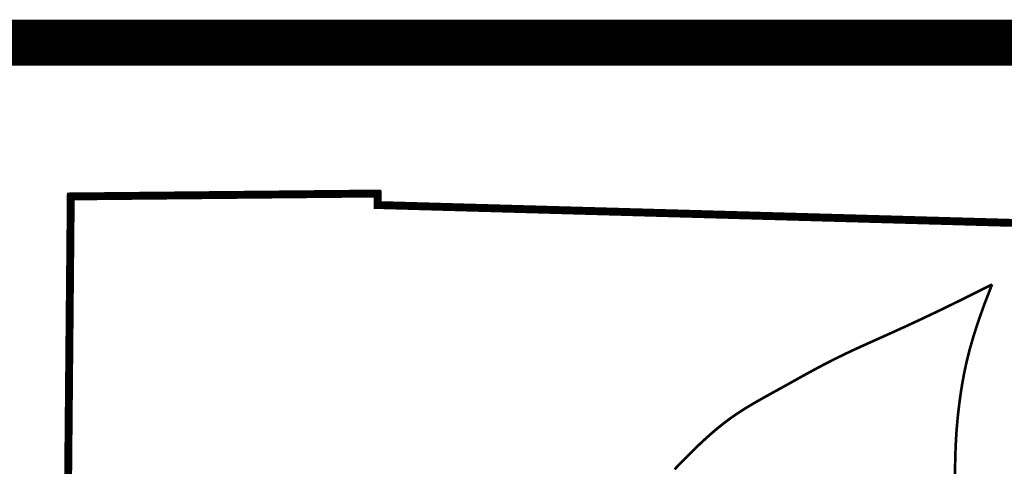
# Model space of a CAD drawing. Extents: x -6.8 to 7.2, y 1.9 to 16.7.
# Tile 149 of 156: x -0.363 to 0.495, y 7.841 to 8.23. Entities that reach past the tile are written whole.
import ezdxf

# ---------------------------------------------------------------- set-up
doc = ezdxf.new("R2010")
doc.units = 0
doc.header["$MEASUREMENT"] = 0
for name, color, linetype in [('BELMONT-BORDER', 7, 'CONTINUOUS'), ('BORDER', 7, 'CONTINUOUS'), ('FACE', 7, 'CONTINUOUS')]:
    doc.layers.add(name, color=color, linetype=linetype)

msp = doc.modelspace()

# ---------------------------------------------------------------- linework, layer by layer
at = {"layer": 'BELMONT-BORDER', "const_width": 0.00691}
msp.add_lwpolyline([(-0.32765, 7.14027), (-0.31885, 8.07569), (-0.05151, 8.07824), (-0.05139, 8.06822), (0.76386, 8.0453), (0.76393, 8.05952), (0.91433, 8.05654)], dxfattribs=at)
at = {"layer": 'BORDER', "const_width": 0.04}
msp.add_lwpolyline([(-6.34874, 8.20968), (1.15126, 8.20968)], dxfattribs=at)
at = {"layer": 'FACE', "const_width": 0.0023}
for points in [[(0.48398, 7.99907), (0.46131, 7.98765), (0.44133, 7.97786), (0.42376, 7.96949), (0.40832, 7.96232), (0.39471, 7.95614), (0.38266, 7.95074), (0.37186, 7.94589), (0.36205, 7.94139), (0.35295, 7.93705), (0.34448, 7.93284), (0.33655, 7.92876), (0.32908, 7.92479), (0.32202, 7.92094), (0.31528, 7.91721), (0.3088, 7.91359), (0.30249, 7.91007), (0.2963, 7.90666), (0.29021, 7.90331), (0.28424, 7.89999), (0.27837, 7.89666), (0.2726, 7.89327), (0.26694, 7.8898), (0.26139, 7.88618), (0.25594, 7.8824), (0.2506, 7.87842), (0.24537, 7.87425), (0.24024, 7.86993), (0.23522, 7.8655), (0.2303, 7.86097), (0.22549, 7.85638), (0.22079, 7.85176), (0.21619, 7.84713), (0.21169, 7.84253), (0.20728, 7.8379)], [(0.48398, 7.99907), (0.47757, 7.98259), (0.47228, 7.96781), (0.46798, 7.95453), (0.46453, 7.94257), (0.46181, 7.93174), (0.45968, 7.92183), (0.458, 7.91265), (0.45664, 7.90401), (0.4555, 7.89575), (0.45453, 7.88773), (0.45373, 7.87987), (0.45307, 7.87208), (0.45256, 7.86426), (0.45218, 7.85631), (0.45191, 7.84815), (0.45175, 7.83967), (0.45167, 7.83081)]]:
    msp.add_lwpolyline(points, dxfattribs=at)

doc.saveas('drawing.dxf')
